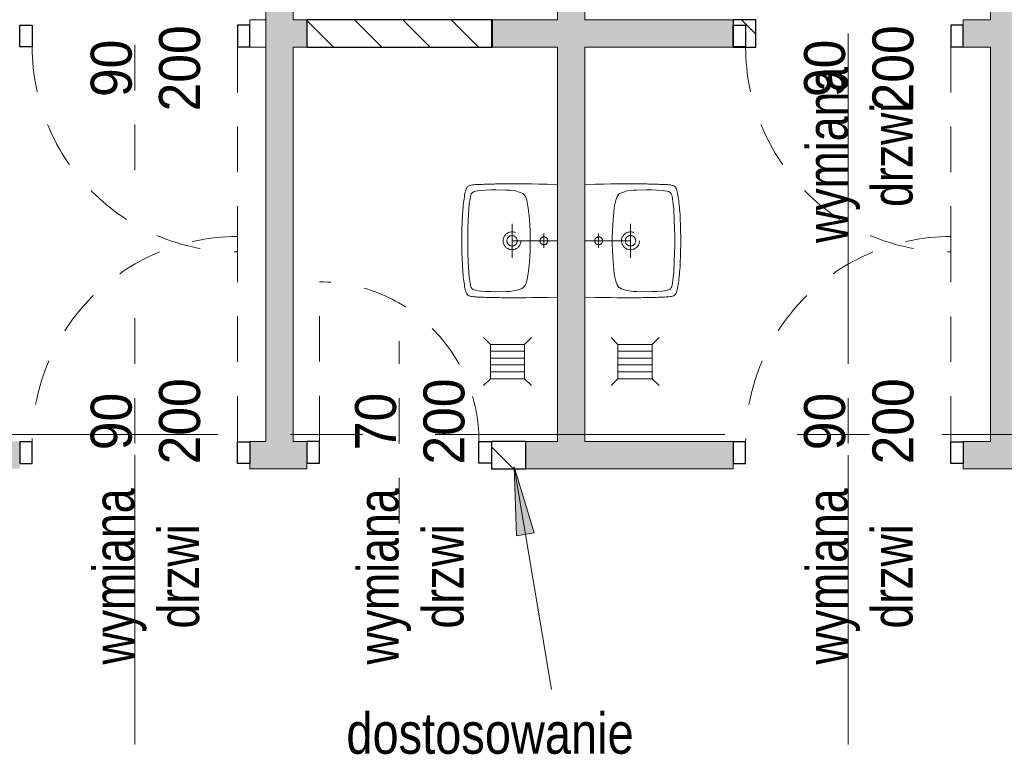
# Model space of a CAD drawing. Header units: centimetres. Extents: x -8590 to 14779, y -8842 to 3760.
# Tile 12 of 28: x 11812 to 12244, y 1704 to 2030. Entities that reach past the tile are written whole.
import ezdxf

# ---------------------------------------------------------------- set-up
doc = ezdxf.new("R2010")
doc.units = ezdxf.units.CM
for name, pattern in [('Dash', [1200, 600, -600]), ('Oś', [222.25, 127, -31.75, 31.75, -31.75]), ('Wyburzenia', [35, 20, -15])]:
    doc.linetypes.add(name, pattern=pattern)
for name, color, linetype, lineweight in [('A-ANNO-NOTE', 131, 'Wyburzenia', 9), ('A-DETL', 90, 'Dash', 50), ('A-DETL-GENF', 92, 'Continuous', 9), ('A-DETL-MEDM', 33, 'Continuous', 9), ('A-DOOR', 31, 'Wyburzenia', 9), ('A-DOOR-IDEN', 31, 'Continuous', 13), ('A-WALL', 113, 'Continuous', 13), ('A-WALL-PATT', 111, 'Continuous', 13), ('G-ANNO-TEXT', 231, 'Continuous', 13), ('P-SANR-FIXT', 6, 'Wyburzenia', 9), ('S-GRID', 1, 'Continuous', 13)]:
    doc.layers.add(name, color=color, linetype=linetype, lineweight=lineweight)
doc.styles.add('Arial', font='arial.ttf', dxfattribs={"width": 0.9, "height": 18})
doc.styles.add('Arial Narrow_3', font='ARIALN.TTF', dxfattribs={"height": 18})
doc.styles.add('Arial Narrow_4', font='ARIALN.TTF', dxfattribs={"width": 0.95, "height": 0.18})
pattern_1 = [(315, (12334.558, 0), (10.6066, 10.6066), [])]

# ---------------------------------------------------------------- blocks, each defined once
blk = doc.blocks.new('DRZWI 1S - Drzwi 90-1815599-3_piętro I __3_90 m_ - wyburzenia i zamurowania')
at = {"layer": 'A-DETL-GENF', "color": 20, "linetype": 'Wyburzenia'}
for p, q in [((-50.5, 5.85), (-50.5, -3.7)), ((-45, 5.85), (-50.5, 5.85)), ((-45, -3.7), (-45, 5.85)), ((50.5, 5.85), (45, 5.85)), ((45, 5.85), (45, -3.7)), ((50.5, -3.7), (50.5, 5.85)), ((-50.5, -3.7), (-45, -3.7)), ((45, -3.7), (50.5, -3.7))]:
    blk.add_line(p, q, dxfattribs=at)
at = {"layer": 'A-DETL-MEDM', "color": 1, "linetype": 'Wyburzenia', "lineweight": 25}
for p, q in [((-45, 5.85), (-50.5, 5.85)), ((-50.5, 5.85), (-50.5, -3.7)), ((-45, -3.7), (-45, 5.85)), ((45, -3.7), (45, 5.85)), ((45, 5.85), (50.5, 5.85)), ((50.5, 5.85), (50.5, -3.7)), ((-50.5, -3.7), (-45, -3.7)), ((50.5, -3.7), (45, -3.7))]:
    blk.add_line(p, q, dxfattribs=at)
at = {"layer": 'A-DOOR', "color": 10, "lineweight": 13}
blk.add_line((45, 5.85), (45, 95.85), dxfattribs=at)
blk.add_arc((45, 5.85), 90, 90, 180, dxfattribs=at)
blk = doc.blocks.new('DRZWI 1S - Drzwi 70-1835139-3_piętro I __3_90 m_ - wyburzenia i zamurowania')
at = {"layer": 'A-DETL-GENF', "color": 20, "linetype": 'Wyburzenia'}
for p, q in [((-40.5, 3.55), (-35, 3.55)), ((-40.5, -6), (-40.5, 3.55)), ((-35, 3.55), (-35, -6)), ((35, 3.55), (40.5, 3.55)), ((35, -6), (35, 3.55)), ((40.5, 3.55), (40.5, -6)), ((-35, -6), (-40.5, -6)), ((40.5, -6), (35, -6))]:
    blk.add_line(p, q, dxfattribs=at)
at = {"layer": 'A-DETL-MEDM', "color": 1, "linetype": 'Wyburzenia', "lineweight": 25}
for p, q in [((-40.5, -6), (-40.5, 3.55)), ((-40.5, 3.55), (-35, 3.55)), ((-35, 3.55), (-35, -6)), ((35, 3.55), (35, -6)), ((40.5, 3.55), (35, 3.55)), ((40.5, -6), (40.5, 3.55)), ((-35, -6), (-40.5, -6)), ((35, -6), (40.5, -6))]:
    blk.add_line(p, q, dxfattribs=at)
at = {"layer": 'A-DOOR', "color": 10, "lineweight": 13}
blk.add_line((35, -6), (35, -76), dxfattribs=at)
blk.add_arc((35, -6), 70, 180, 270, dxfattribs=at)
blk = doc.blocks.new('DRZWI 1S - Drzwi 90-1815603-3_piętro I __3_90 m_ - wyburzenia i zamurowania')
at = {"layer": 'A-DETL-GENF', "color": 20, "linetype": 'Wyburzenia'}
for p, q in [((-50.5, 3.7), (-45, 3.7)), ((-50.5, -5.85), (-50.5, 3.7)), ((-45, 3.7), (-45, -5.85)), ((45, 3.7), (50.5, 3.7)), ((45, -5.85), (45, 3.7)), ((50.5, 3.7), (50.5, -5.85)), ((-45, -5.85), (-50.5, -5.85)), ((50.5, -5.85), (45, -5.85))]:
    blk.add_line(p, q, dxfattribs=at)
at = {"layer": 'A-DETL-MEDM', "color": 1, "linetype": 'Wyburzenia', "lineweight": 25}
for p, q in [((-50.5, -5.85), (-50.5, 3.7)), ((-50.5, 3.7), (-45, 3.7)), ((-45, 3.7), (-45, -5.85)), ((45, 3.7), (45, -5.85)), ((50.5, 3.7), (45, 3.7)), ((50.5, -5.85), (50.5, 3.7)), ((-45, -5.85), (-50.5, -5.85)), ((45, -5.85), (50.5, -5.85))]:
    blk.add_line(p, q, dxfattribs=at)
at = {"layer": 'A-DOOR', "color": 10, "lineweight": 13}
blk.add_line((45, -5.85), (45, -95.85), dxfattribs=at)
blk.add_arc((45, -5.85), 90, 180, 270, dxfattribs=at)
blk = doc.blocks.new('Umywalka koło Nova Pro - Pro 50-1205816-3_piętro I __3_90 m_ - wyburzenia i zamurowania')
at = {"layer": 'P-SANR-FIXT', "color": 20}
for p, q in [((-2.28, 47.44), (-1.24, 47.52)), ((-1.24, 47.52), (-2.28, 47.44)), ((-1.24, 47.52), (-0.15, 47.63)), ((-0.15, 47.63), (-1.24, 47.52)), ((-0.15, 47.63), (1.05, 47.71)), ((1.05, 47.71), (-0.15, 47.63)), ((1.05, 47.71), (2.3, 47.76)), ((2.3, 47.76), (1.05, 47.71)), ((2.3, 47.76), (3.66, 47.84)), ((3.66, 47.84), (2.3, 47.76)), ((3.66, 47.84), (5.12, 47.89)), ((5.12, 47.89), (3.66, 47.84)), ((5.12, 47.89), (6.72, 47.95)), ((6.72, 47.95), (5.12, 47.89)), ((6.72, 47.95), (8.45, 47.97)), ((8.45, 47.97), (6.72, 47.95)), ((8.45, 47.97), (10.4, 48)), ((10.4, 48), (8.45, 47.97)), ((10.4, 48), (14.63, 48)), ((14.63, 48), (10.4, 48)), ((14.63, 48), (16.55, 47.97)), ((16.55, 47.97), (14.63, 48)), ((16.55, 47.97), (18.31, 47.95)), ((18.31, 47.95), (16.55, 47.97)), ((18.31, 47.95), (19.88, 47.89)), ((19.88, 47.89), (18.31, 47.95)), ((19.88, 47.89), (21.34, 47.84)), ((21.34, 47.84), (19.88, 47.89)), ((21.34, 47.84), (22.7, 47.76)), ((22.7, 47.76), (21.34, 47.84)), ((22.7, 47.76), (23.98, 47.71)), ((23.98, 47.71), (22.7, 47.76)), ((23.98, 47.71), (25.15, 47.63)), ((25.15, 47.63), (23.98, 47.71)), ((25.15, 47.63), (26.24, 47.52)), ((26.24, 47.52), (25.15, 47.63)), ((26.24, 47.52), (27.31, 47.44)), ((27.31, 47.44), (26.24, 47.52)), ((-12.08, 42.81), (-12, 43.37)), ((-12, 43.37), (-11.92, 43.87)), ((-11.92, 43.87), (-11.82, 44.38)), ((-11.82, 44.38), (-11.71, 44.67)), ((-11.6, 44.96), (-11.79, 44.38)), ((-11.71, 44.67), (-11.6, 44.96)), ((-11.6, 44.96), (-11.26, 45.47)), ((-11.26, 45.47), (-11.6, 44.96)), ((-11.26, 45.47), (-10.8, 45.84)), ((-10.8, 45.84), (-11.26, 45.47)), ((-10.8, 45.84), (-10.24, 46.11)), ((-10.24, 46.11), (-10.8, 45.84)), ((-10.24, 46.11), (-9.61, 46.32)), ((-9.61, 46.32), (-10.24, 46.11)), ((-9.61, 46.32), (-8.94, 46.51)), ((-8.94, 46.51), (-9.61, 46.32)), ((-8.94, 46.51), (-8.25, 46.64)), ((-8.25, 46.64), (-8.94, 46.51)), ((-8.86, 43.1), (-8.7, 43.34)), ((-8.7, 43.34), (-8.51, 43.55)), ((-8.51, 43.55), (-8.03, 43.85)), ((-8.25, 46.64), (-7.5, 46.8)), ((-7.5, 46.8), (-8.25, 46.64)), ((-8.03, 43.85), (-7.53, 44.06)), ((-7.53, 44.06), (-6.97, 44.22)), ((-7.5, 46.8), (-6.73, 46.91)), ((-6.73, 46.91), (-7.5, 46.8)), ((-6.97, 44.22), (-5.88, 44.43)), ((-6.73, 46.91), (-5.93, 47.04)), ((-5.93, 47.04), (-6.73, 46.91)), ((-5.93, 47.04), (-5.1, 47.15)), ((-5.1, 47.15), (-5.93, 47.04)), ((-5.88, 44.43), (-3.64, 44.75)), ((-5.1, 47.15), (-4.2, 47.25)), ((-4.2, 47.25), (-5.1, 47.15)), ((-4.2, 47.25), (-3.27, 47.36)), ((-3.27, 47.36), (-4.2, 47.25)), ((-3.64, 44.75), (-1.4, 44.94)), ((-3.27, 47.36), (-2.28, 47.44)), ((-2.28, 47.44), (-3.27, 47.36)), ((-1.4, 44.94), (3.1, 45.18)), ((3.1, 45.18), (7.6, 45.31)), ((7.6, 45.31), (9.86, 45.39)), ((9.86, 45.39), (11.04, 45.42)), ((11.04, 45.42), (11.7, 45.42)), ((11.7, 45.42), (12.5, 45.44)), ((12.5, 45.44), (13.3, 45.42)), ((13.3, 45.42), (13.99, 45.42)), ((13.99, 45.42), (15.14, 45.39)), ((15.14, 45.39), (17.4, 45.31)), ((17.4, 45.31), (21.9, 45.18)), ((21.9, 45.18), (26.4, 44.94)), ((26.4, 44.94), (28.64, 44.75)), ((27.31, 47.44), (28.29, 47.36)), ((28.29, 47.36), (27.31, 47.44)), ((28.29, 47.36), (29.23, 47.25)), ((29.23, 47.25), (28.29, 47.36)), ((28.64, 44.75), (30.88, 44.43)), ((29.23, 47.25), (30.1, 47.15)), ((30.1, 47.15), (29.23, 47.25)), ((30.1, 47.15), (30.93, 47.04)), ((30.93, 47.04), (30.1, 47.15)), ((30.88, 44.43), (31.97, 44.22)), ((30.93, 47.04), (31.76, 46.91)), ((31.76, 46.91), (30.93, 47.04)), ((31.76, 46.91), (32.5, 46.8)), ((32.5, 46.8), (31.76, 46.91)), ((31.97, 44.22), (32.53, 44.06)), ((32.5, 46.8), (33.25, 46.64)), ((33.25, 46.64), (32.5, 46.8)), ((32.53, 44.06), (33.06, 43.85)), ((33.06, 43.85), (33.54, 43.55)), ((33.25, 46.64), (33.97, 46.51)), ((33.97, 46.51), (33.25, 46.64)), ((33.54, 43.55), (33.73, 43.34)), ((33.73, 43.34), (33.86, 43.1)), ((33.97, 46.51), (34.63, 46.32)), ((34.63, 46.32), (33.97, 46.51)), ((34.63, 46.32), (35.24, 46.11)), ((35.24, 46.11), (34.63, 46.32)), ((35.24, 46.11), (35.8, 45.84)), ((35.8, 45.84), (35.24, 46.11)), ((35.8, 45.84), (36.28, 45.47)), ((36.28, 45.47), (35.8, 45.84)), ((36.28, 45.47), (36.6, 44.96)), ((36.6, 44.96), (36.28, 45.47)), ((36.6, 44.96), (36.82, 44.38)), ((36.82, 44.38), (36.92, 43.87)), ((36.92, 43.87), (37.03, 43.37)), ((37.03, 43.37), (37.08, 42.81)), ((-12.3, 38.17), (-12.27, 38.89)), ((-12.27, 38.89), (-12.24, 39.61)), ((-12.24, 39.61), (-12.22, 40.28)), ((-12.22, 40.28), (-12.19, 40.94)), ((-12.19, 40.94), (-12.16, 41.58)), ((-12.16, 41.58), (-12.14, 42.22)), ((-12.14, 42.22), (-12.08, 42.81)), ((-9.71, 37.56), (-9.53, 39.82)), ((-9.53, 39.82), (-9.39, 40.94)), ((-9.39, 40.94), (-9.21, 42.03)), ((-9.21, 42.03), (-9.05, 42.59)), ((-9.05, 42.59), (-8.86, 43.1)), ((33.86, 43.1), (34.07, 42.59)), ((34.07, 42.59), (34.21, 42.03)), ((34.21, 42.03), (34.39, 40.94)), ((34.39, 40.94), (34.53, 39.82)), ((34.53, 39.82), (34.71, 37.56)), ((37.08, 42.81), (37.14, 42.22)), ((37.14, 42.22), (37.16, 41.58)), ((37.16, 41.58), (37.19, 40.94)), ((37.19, 40.94), (37.22, 40.28)), ((37.22, 40.28), (37.24, 39.61)), ((37.24, 39.61), (37.27, 38.89)), ((37.27, 38.89), (37.3, 38.17)), ((-12.4, 33.88), (-12.38, 35.06)), ((-12.38, 35.06), (-12.35, 35.88)), ((-12.35, 36.65), (-12.32, 37.43)), ((-12.35, 35.88), (-12.35, 36.65)), ((-12.32, 37.43), (-12.3, 38.17)), ((-9.84, 33.06), (-9.79, 35.32)), ((-9.79, 35.32), (-9.71, 37.56)), ((12.5, 6), (12.5, 38)), ((34.71, 37.56), (34.82, 35.32)), ((34.82, 35.32), (34.84, 33.06)), ((37.3, 38.17), (37.32, 37.43)), ((37.32, 37.43), (37.35, 36.65)), ((37.35, 36.65), (37.35, 35.88)), ((37.35, 35.88), (37.38, 35.06)), ((37.38, 35.06), (37.4, 33.88)), ((-12.46, 30.5), (-12.43, 31.46)), ((-12.46, 29.49), (-12.46, 30.5)), ((-12.43, 32.39), (-12.4, 33.3)), ((-12.43, 31.46), (-12.43, 32.39)), ((-12.4, 33.3), (-12.4, 33.88)), ((-9.76, 28.56), (-9.84, 33.06)), ((34.84, 33.06), (34.76, 28.56)), ((37.4, 33.88), (37.43, 33.3)), ((37.43, 33.3), (37.43, 32.39)), ((37.43, 32.39), (37.46, 31.46)), ((37.46, 31.46), (37.46, 30.5)), ((37.46, 30.5), (37.48, 29.49)), ((-12.51, 24.3), (-12.48, 26.13)), ((-12.48, 27.81), (-12.46, 29.49)), ((-12.48, 26.13), (-12.48, 27.81)), ((-9.74, 27.87), (-9.76, 28.56)), ((-9.71, 27.55), (-9.74, 27.87)), ((-9.69, 27.15), (-9.71, 27.55)), ((-9.61, 26.27), (-9.69, 27.15)), ((-9.37, 24.54), (-9.61, 26.27)), ((20.01, 26), (5.01, 26)), ((34.63, 26.27), (34.37, 24.54)), ((34.69, 27.15), (34.63, 26.27)), ((34.71, 27.55), (34.69, 27.15)), ((34.74, 27.87), (34.71, 27.55)), ((34.76, 28.56), (34.74, 27.87)), ((37.48, 29.49), (37.48, 27.81)), ((37.48, 27.81), (37.51, 26.13)), ((37.51, 26.13), (37.51, 22.27)), ((-12.48, 22.27), (-12.51, 24.3)), ((-12.48, 19.98), (-12.48, 22.27)), ((-8.91, 22.86), (-9.37, 24.54)), ((-8.62, 22.03), (-8.91, 22.86)), ((-8.19, 21.26), (-8.62, 22.03)), ((33.62, 22.03), (33.19, 21.26)), ((33.91, 22.86), (33.62, 22.03)), ((34.37, 24.54), (33.91, 22.86)), ((37.51, 22.27), (37.48, 19.98)), ((-12.45, 17.35), (-12.48, 19.98)), ((-12.4, 14.28), (-12.45, 17.35)), ((-7.93, 20.91), (-8.19, 21.26)), ((-7.61, 20.62), (-7.93, 20.91)), ((-6.89, 20.14), (-7.61, 20.62)), ((-6.09, 19.8), (-6.89, 20.14)), ((-5.24, 19.53), (-6.09, 19.8)), ((-3.53, 19.16), (-5.24, 19.53)), ((-1.83, 18.89), (-3.53, 19.16)), ((1.66, 18.49), (-1.83, 18.89)), ((5.15, 18.2), (1.66, 18.49)), ((8.64, 18.06), (5.15, 18.2)), ((10.37, 18.01), (8.64, 18.06)), ((14.63, 18.01), (10.37, 18.01)), ((16.36, 18.06), (14.63, 18.01)), ((19.88, 18.2), (16.36, 18.06)), ((23.34, 18.49), (19.88, 18.2)), ((26.83, 18.89), (23.34, 18.49)), ((28.56, 19.16), (26.83, 18.89)), ((30.26, 19.53), (28.56, 19.16)), ((31.09, 19.8), (30.26, 19.53)), ((31.89, 20.14), (31.09, 19.8)), ((32.61, 20.62), (31.89, 20.14)), ((32.93, 20.91), (32.61, 20.62)), ((33.19, 21.26), (32.93, 20.91)), ((37.45, 17.35), (37.4, 14.28)), ((37.48, 19.98), (37.45, 17.35)), ((-12.32, 10.58), (-12.4, 14.28)), ((37.4, 14.28), (37.32, 10.58)), ((-12.19, 6), (-12.32, 10.58)), ((15.72, 12.02), (9.46, 12.02)), ((37.32, 10.58), (37.19, 6))]:
    blk.add_line(p, q, dxfattribs=at)
for centre, radius in [((12.51, 26), 3.92), ((12.51, 26), 2.28), ((12.5, 12.02), 1.72)]:
    blk.add_circle(centre, radius, dxfattribs=at)
blk = doc.blocks.new('kratka ściekowa - kratka ściekowa-822328-3_piętro I __3_90 m_ - wyburzenia i zamurowania')
at = {"layer": 'P-SANR-FIXT', "color": 20}
for p, q in [((-10.5, 10.5), (-7.5, 7.5)), ((10.5, 10.5), (7.5, 7.5)), ((-7.5, 7.5), (-7.5, -7.5)), ((7.5, 7.5), (-7.5, 7.5)), ((-4.5, 7.5), (-4.5, -7.5)), ((-1.5, 7.5), (-1.5, -7.5)), ((1.5, 7.5), (1.5, -7.5)), ((4.5, 7.5), (4.5, -7.5)), ((7.5, -7.5), (7.5, 7.5)), ((-10.5, -10.5), (-7.5, -7.5)), ((-7.5, -7.5), (7.5, -7.5)), ((7.5, -7.5), (10.5, -10.5))]:
    blk.add_line(p, q, dxfattribs=at)
blk = doc.blocks.new('Umywalka koło Nova Pro - Pro 50-1211177-3_piętro I __3_90 m_ - wyburzenia i zamurowania')
at = {"layer": 'P-SANR-FIXT', "color": 20}
for p, q in [((-12.19, -6), (-12.32, -10.58)), ((12.5, -6), (12.5, -38)), ((37.32, -10.58), (37.19, -6)), ((-12.32, -10.58), (-12.4, -14.28)), ((15.72, -12.02), (9.46, -12.02)), ((37.4, -14.28), (37.32, -10.58)), ((-12.4, -14.28), (-12.45, -17.35)), ((37.45, -17.35), (37.4, -14.28)), ((-12.45, -17.35), (-12.48, -19.98)), ((-12.48, -19.98), (-12.48, -22.27)), ((-8.19, -21.26), (-8.62, -22.03)), ((-7.93, -20.91), (-8.19, -21.26)), ((-7.61, -20.62), (-7.93, -20.91)), ((-6.89, -20.14), (-7.61, -20.62)), ((-6.09, -19.8), (-6.89, -20.14)), ((-5.24, -19.53), (-6.09, -19.8)), ((-3.53, -19.16), (-5.24, -19.53)), ((-1.83, -18.89), (-3.53, -19.16)), ((1.66, -18.49), (-1.83, -18.89)), ((5.15, -18.2), (1.66, -18.49)), ((8.64, -18.06), (5.15, -18.2)), ((10.37, -18.01), (8.64, -18.06)), ((14.63, -18.01), (10.37, -18.01)), ((16.36, -18.06), (14.63, -18.01)), ((19.88, -18.2), (16.36, -18.06)), ((23.34, -18.49), (19.88, -18.2)), ((26.83, -18.89), (23.34, -18.49)), ((28.56, -19.16), (26.83, -18.89)), ((30.26, -19.53), (28.56, -19.16)), ((31.09, -19.8), (30.26, -19.53)), ((31.89, -20.14), (31.09, -19.8)), ((32.61, -20.62), (31.89, -20.14)), ((32.93, -20.91), (32.61, -20.62)), ((33.19, -21.26), (32.93, -20.91)), ((33.62, -22.03), (33.19, -21.26)), ((37.48, -19.98), (37.45, -17.35)), ((37.51, -22.27), (37.48, -19.98)), ((-12.48, -22.27), (-12.51, -24.3)), ((-12.51, -24.3), (-12.48, -26.13)), ((-9.37, -24.54), (-9.61, -26.27)), ((-8.91, -22.86), (-9.37, -24.54)), ((-8.62, -22.03), (-8.91, -22.86)), ((33.91, -22.86), (33.62, -22.03)), ((34.37, -24.54), (33.91, -22.86)), ((34.63, -26.27), (34.37, -24.54)), ((37.51, -26.13), (37.51, -22.27)), ((-12.48, -26.13), (-12.48, -27.81)), ((-12.48, -27.81), (-12.46, -29.49)), ((-12.46, -29.49), (-12.46, -30.5)), ((-9.76, -28.56), (-9.84, -33.06)), ((-9.74, -27.87), (-9.76, -28.56)), ((-9.71, -27.55), (-9.74, -27.87)), ((-9.69, -27.15), (-9.71, -27.55)), ((-9.61, -26.27), (-9.69, -27.15)), ((20.01, -26), (5.01, -26)), ((34.69, -27.15), (34.63, -26.27)), ((34.71, -27.55), (34.69, -27.15)), ((34.74, -27.87), (34.71, -27.55)), ((34.76, -28.56), (34.74, -27.87)), ((34.84, -33.06), (34.76, -28.56)), ((37.46, -30.5), (37.48, -29.49)), ((37.48, -27.81), (37.51, -26.13)), ((37.48, -29.49), (37.48, -27.81)), ((-12.46, -30.5), (-12.43, -31.46)), ((-12.43, -31.46), (-12.43, -32.39)), ((-12.43, -32.39), (-12.4, -33.3)), ((-12.4, -33.3), (-12.4, -33.88)), ((-12.4, -33.88), (-12.38, -35.06)), ((-9.84, -33.06), (-9.79, -35.32)), ((34.82, -35.32), (34.84, -33.06)), ((37.38, -35.06), (37.4, -33.88)), ((37.4, -33.88), (37.43, -33.3)), ((37.43, -32.39), (37.46, -31.46)), ((37.43, -33.3), (37.43, -32.39)), ((37.46, -31.46), (37.46, -30.5)), ((-12.38, -35.06), (-12.35, -35.88)), ((-12.35, -35.88), (-12.35, -36.65)), ((-12.35, -36.65), (-12.32, -37.43)), ((-12.32, -37.43), (-12.3, -38.17)), ((-12.3, -38.17), (-12.27, -38.89)), ((-9.79, -35.32), (-9.71, -37.56)), ((-9.71, -37.56), (-9.53, -39.82)), ((34.53, -39.82), (34.71, -37.56)), ((34.71, -37.56), (34.82, -35.32)), ((37.27, -38.89), (37.3, -38.17)), ((37.3, -38.17), (37.32, -37.43)), ((37.32, -37.43), (37.35, -36.65)), ((37.35, -35.88), (37.38, -35.06)), ((37.35, -36.65), (37.35, -35.88)), ((-12.27, -38.89), (-12.24, -39.61)), ((-12.24, -39.61), (-12.22, -40.28)), ((-12.22, -40.28), (-12.19, -40.94)), ((-12.19, -40.94), (-12.16, -41.58)), ((-12.16, -41.58), (-12.14, -42.22)), ((-12.14, -42.22), (-12.08, -42.81)), ((-12.08, -42.81), (-12, -43.37)), ((-9.53, -39.82), (-9.39, -40.94)), ((-9.39, -40.94), (-9.21, -42.03)), ((-9.21, -42.03), (-9.05, -42.59)), ((-9.05, -42.59), (-8.86, -43.1)), ((-8.86, -43.1), (-8.7, -43.34)), ((33.73, -43.34), (33.86, -43.1)), ((33.86, -43.1), (34.07, -42.59)), ((34.07, -42.59), (34.21, -42.03)), ((34.21, -42.03), (34.39, -40.94)), ((34.39, -40.94), (34.53, -39.82)), ((37.03, -43.37), (37.08, -42.81)), ((37.08, -42.81), (37.14, -42.22)), ((37.14, -42.22), (37.16, -41.58)), ((37.16, -41.58), (37.19, -40.94)), ((37.19, -40.94), (37.22, -40.28)), ((37.22, -40.28), (37.24, -39.61)), ((37.24, -39.61), (37.27, -38.89)), ((-12, -43.37), (-11.92, -43.87)), ((-11.92, -43.87), (-11.82, -44.38)), ((-11.82, -44.38), (-11.71, -44.67)), ((-11.6, -44.96), (-11.79, -44.38)), ((-11.71, -44.67), (-11.6, -44.96)), ((-11.6, -44.96), (-11.26, -45.47)), ((-11.26, -45.47), (-11.6, -44.96)), ((-11.26, -45.47), (-10.8, -45.84)), ((-10.8, -45.84), (-11.26, -45.47)), ((-10.8, -45.84), (-10.24, -46.11)), ((-10.24, -46.11), (-10.8, -45.84)), ((-10.24, -46.11), (-9.61, -46.32)), ((-9.61, -46.32), (-10.24, -46.11)), ((-9.61, -46.32), (-8.94, -46.51)), ((-8.94, -46.51), (-9.61, -46.32)), ((-8.94, -46.51), (-8.25, -46.64)), ((-8.25, -46.64), (-8.94, -46.51)), ((-8.7, -43.34), (-8.51, -43.55)), ((-8.51, -43.55), (-8.03, -43.85)), ((-8.25, -46.64), (-7.5, -46.8)), ((-7.5, -46.8), (-8.25, -46.64)), ((-8.03, -43.85), (-7.53, -44.06)), ((-7.53, -44.06), (-6.97, -44.22)), ((-7.5, -46.8), (-6.73, -46.91)), ((-6.73, -46.91), (-7.5, -46.8)), ((-6.97, -44.22), (-5.88, -44.43)), ((-6.73, -46.91), (-5.93, -47.04)), ((-5.93, -47.04), (-6.73, -46.91)), ((-5.93, -47.04), (-5.1, -47.15)), ((-5.1, -47.15), (-5.93, -47.04)), ((-5.88, -44.43), (-3.64, -44.75)), ((-5.1, -47.15), (-4.2, -47.25)), ((-4.2, -47.25), (-5.1, -47.15)), ((-4.2, -47.25), (-3.27, -47.36)), ((-3.27, -47.36), (-4.2, -47.25)), ((-3.64, -44.75), (-1.4, -44.94)), ((-3.27, -47.36), (-2.28, -47.44)), ((-2.28, -47.44), (-3.27, -47.36)), ((-2.28, -47.44), (-1.24, -47.52)), ((-1.24, -47.52), (-2.28, -47.44)), ((-1.4, -44.94), (3.1, -45.18)), ((3.1, -45.18), (7.6, -45.31)), ((7.6, -45.31), (9.86, -45.39)), ((9.86, -45.39), (11.04, -45.42)), ((11.04, -45.42), (11.7, -45.42)), ((11.7, -45.42), (12.5, -45.44)), ((12.5, -45.44), (13.3, -45.42)), ((13.3, -45.42), (13.99, -45.42)), ((13.99, -45.42), (15.14, -45.39)), ((15.14, -45.39), (17.4, -45.31)), ((17.4, -45.31), (21.9, -45.18)), ((21.9, -45.18), (26.4, -44.94)), ((26.24, -47.52), (27.31, -47.44)), ((27.31, -47.44), (26.24, -47.52)), ((26.4, -44.94), (28.64, -44.75)), ((27.31, -47.44), (28.29, -47.36)), ((28.29, -47.36), (27.31, -47.44)), ((28.29, -47.36), (29.23, -47.25)), ((29.23, -47.25), (28.29, -47.36)), ((28.64, -44.75), (30.88, -44.43)), ((29.23, -47.25), (30.1, -47.15)), ((30.1, -47.15), (29.23, -47.25)), ((30.1, -47.15), (30.93, -47.04)), ((30.93, -47.04), (30.1, -47.15)), ((30.88, -44.43), (31.97, -44.22)), ((30.93, -47.04), (31.76, -46.91)), ((31.76, -46.91), (30.93, -47.04)), ((31.76, -46.91), (32.5, -46.8)), ((32.5, -46.8), (31.76, -46.91)), ((31.97, -44.22), (32.53, -44.06)), ((32.5, -46.8), (33.25, -46.64)), ((33.25, -46.64), (32.5, -46.8)), ((32.53, -44.06), (33.06, -43.85)), ((33.06, -43.85), (33.54, -43.55)), ((33.25, -46.64), (33.97, -46.51)), ((33.97, -46.51), (33.25, -46.64)), ((33.54, -43.55), (33.73, -43.34)), ((33.97, -46.51), (34.63, -46.32)), ((34.63, -46.32), (33.97, -46.51)), ((34.63, -46.32), (35.24, -46.11)), ((35.24, -46.11), (34.63, -46.32)), ((35.24, -46.11), (35.8, -45.84)), ((35.8, -45.84), (35.24, -46.11)), ((35.8, -45.84), (36.28, -45.47)), ((36.28, -45.47), (35.8, -45.84)), ((36.28, -45.47), (36.6, -44.96)), ((36.6, -44.96), (36.28, -45.47)), ((36.6, -44.96), (36.82, -44.38)), ((36.82, -44.38), (36.92, -43.87)), ((36.92, -43.87), (37.03, -43.37)), ((-1.24, -47.52), (-0.15, -47.63)), ((-0.15, -47.63), (-1.24, -47.52)), ((-0.15, -47.63), (1.05, -47.71)), ((1.05, -47.71), (-0.15, -47.63)), ((1.05, -47.71), (2.3, -47.76)), ((2.3, -47.76), (1.05, -47.71)), ((2.3, -47.76), (3.66, -47.84)), ((3.66, -47.84), (2.3, -47.76)), ((3.66, -47.84), (5.12, -47.89)), ((5.12, -47.89), (3.66, -47.84)), ((5.12, -47.89), (6.72, -47.95)), ((6.72, -47.95), (5.12, -47.89)), ((6.72, -47.95), (8.45, -47.97)), ((8.45, -47.97), (6.72, -47.95)), ((8.45, -47.97), (10.4, -48)), ((10.4, -48), (8.45, -47.97)), ((10.4, -48), (14.63, -48)), ((14.63, -48), (10.4, -48)), ((14.63, -48), (16.55, -47.97)), ((16.55, -47.97), (14.63, -48)), ((16.55, -47.97), (18.31, -47.95)), ((18.31, -47.95), (16.55, -47.97)), ((18.31, -47.95), (19.88, -47.89)), ((19.88, -47.89), (18.31, -47.95)), ((19.88, -47.89), (21.34, -47.84)), ((21.34, -47.84), (19.88, -47.89)), ((21.34, -47.84), (22.7, -47.76)), ((22.7, -47.76), (21.34, -47.84)), ((22.7, -47.76), (23.98, -47.71)), ((23.98, -47.71), (22.7, -47.76)), ((23.98, -47.71), (25.15, -47.63)), ((25.15, -47.63), (23.98, -47.71)), ((25.15, -47.63), (26.24, -47.52)), ((26.24, -47.52), (25.15, -47.63))]:
    blk.add_line(p, q, dxfattribs=at)
for centre, radius in [((12.5, -12.02), 1.72), ((12.51, -26), 3.92), ((12.51, -26), 2.28)]:
    blk.add_circle(centre, radius, dxfattribs=at)
blk = doc.blocks.new('kratka ściekowa - kratka ściekowa-1693923-3_piętro I __3_90 m_ - wyburzenia i zamurowania')
at = {"layer": 'P-SANR-FIXT', "color": 20}
for p, q in [((-10.5, 10.5), (-7.5, 7.5)), ((7.5, 7.5), (10.5, 10.5)), ((-7.5, 7.5), (7.5, 7.5)), ((-7.5, -7.5), (-7.5, 7.5)), ((-4.5, -7.5), (-4.5, 7.5)), ((-1.5, -7.5), (-1.5, 7.5)), ((1.5, -7.5), (1.5, 7.5)), ((4.5, -7.5), (4.5, 7.5)), ((7.5, 7.5), (7.5, -7.5)), ((-10.5, -10.5), (-7.5, -7.5)), ((7.5, -7.5), (-7.5, -7.5)), ((10.5, -10.5), (7.5, -7.5))]:
    blk.add_line(p, q, dxfattribs=at)
blk = doc.blocks.new('DRZWI 1S - Drzwi 90-V1-3_piętro I __3_90 m_ - wyburzenia i zamurowania')
at = {"layer": 'A-DETL-GENF', "color": 20, "linetype": 'Wyburzenia'}
for p, q in [((-50.5, 3.7), (-45, 3.7)), ((-50.5, -5.85), (-50.5, 3.7)), ((-45, 3.7), (-45, -5.85)), ((45, 3.7), (50.5, 3.7)), ((45, -5.85), (45, 3.7)), ((50.5, 3.7), (50.5, -5.85)), ((-45, -5.85), (-50.5, -5.85)), ((50.5, -5.85), (45, -5.85))]:
    blk.add_line(p, q, dxfattribs=at)
at = {"layer": 'A-DETL-MEDM', "color": 1, "linetype": 'Wyburzenia', "lineweight": 25}
for p, q in [((-50.5, -5.85), (-50.5, 3.7)), ((-50.5, 3.7), (-45, 3.7)), ((-45, 3.7), (-45, -5.85)), ((45, 3.7), (45, -5.85)), ((50.5, 3.7), (45, 3.7)), ((50.5, -5.85), (50.5, 3.7)), ((-45, -5.85), (-50.5, -5.85)), ((45, -5.85), (50.5, -5.85))]:
    blk.add_line(p, q, dxfattribs=at)
at = {"layer": 'A-DOOR', "color": 10, "lineweight": 13}
blk.add_line((45, -5.85), (45, -95.85), dxfattribs=at)
blk.add_arc((45, -5.85), 90, 180, 270, dxfattribs=at)
blk = doc.blocks.new('Wymiana Drzwi_PG_typ 100 - --2314812-3_piętro I __3_90 m_ - wyburzenia i zamurowania')
at = {"layer": 'A-DOOR-IDEN', "insert": (0.0511, 0.737), "char_height": 0.18, "width": 1.2882, "attachment_point": 5, "rotation": 90, "line_spacing_factor": 0.949189, "style": 'Arial Narrow_4'}
blk.add_mtext('\\pxqc,t6.70278,13.40556,20.10833,26.81111,33.51389,40.21667,46.91944,53.62222,60.325,67.02778,73.73056,80.43333,87.13611,93.83889,100.54167,107.24444,113.94722,120.65,127.35278,134.05556,140.75833,147.46111,154.16389,160.86667,167.56944,174.27222,180.975,187.67778,194.38056,201.08333,207.78611,214.48889;{wymiana\\Pdrzwi}', dxfattribs=at)

msp = doc.modelspace()

# ---------------------------------------------------------------- hatches: boundary and pattern name
at = {"layer": 'A-DETL-GENF', "lineweight": 25}
h = msp.add_hatch(dxfattribs=at)
h.set_pattern_fill('FP_2', color=3, style=0, pattern_type=2)
h.set_pattern_definition(pattern_1)
h.paths.add_polyline_path([(12543.94, 1833.33), (12644.94, 1833.33), (12644.94, 1845.33), (12543.94, 1845.33)], flags=0)
h.paths.add_polyline_path([(12434.94, 1833.33), (12434.94, 1845.33), (12353.94, 1845.33), (12353.94, 1833.33)], flags=0)
h.paths.add_polyline_path([(12864.94, 1934.83), (12876.94, 1934.83), (12876.94, 2035.83), (12864.94, 2035.83)], flags=0)
h.paths.add_polyline_path([(12130.44, 2018.33), (12134.94, 2018.33), (12134.94, 2030.33), (12124.94, 2030.33), (12124.94, 2018.33)], flags=0)
h.paths.add_polyline_path([(12018.94, 2018.33), (12018.94, 2030.33), (11937.94, 2030.33), (11937.94, 2018.33)], flags=0)
h.paths.add_polyline_path([(12864.94, 2355.33), (12876.94, 2355.33), (12876.94, 2625.33), (12864.94, 2625.33), (12864.94, 2445.33)], flags=0)
h.paths.add_polyline_path([(11578.94, 3091.33), (11578.94, 3116.33), (11457.94, 3116.33), (11457.94, 3091.33)], flags=0)
h.paths.add_polyline_path([(11338.88, 3511.33), (11343.94, 3511.33), (11343.94, 3523.33), (11338.94, 3523.33), (11339.86, 3549.33), (11238.01, 3549.33), (11238.94, 3523.33), (11233.94, 3523.33), (11233.94, 3511.33), (11266.94, 3511.33)], flags=0)
h.paths.add_polyline_path([(11113.94, 3511.33), (11223.94, 3511.33), (11223.94, 3523.33), (11218.94, 3523.33), (11219.86, 3549.33), (11120.08, 3549.33), (11121.94, 3523.33), (11113.94, 3523.33), (11113.94, 3522.93)], flags=0)
h = msp.add_hatch(dxfattribs=at)
h.set_pattern_fill('FP_2', color=6, style=0, pattern_type=2)
h.set_pattern_definition(pattern_1)
h.paths.add_polyline_path([(12305.44, 1111.33), (12305.44, 1123.33), (12295.44, 1123.33), (12295.44, 1111.33)], flags=0)
h.paths.add_polyline_path([(12033.94, 1833.33), (12033.94, 1845.33), (12018.94, 1845.33), (12018.94, 1833.33)], flags=0)
h.paths.add_polyline_path([(12669.94, 1929.33), (12681.94, 1929.33), (12681.94, 2030.33), (12669.94, 2030.33)], flags=0)
h.paths.add_polyline_path([(12402.44, 2018.33), (12492.94, 2018.33), (12492.94, 2030.33), (12402.44, 2030.26)], flags=0)
h.paths.add_polyline_path([(12649.94, 2431.33), (12649.94, 2443.33), (12559.44, 2443.33), (12559.44, 2431.33)], flags=0)
h.paths.add_polyline_path([(12383.44, 3040.83), (12450.94, 3040.83), (12450.94, 3065.68), (12329.94, 3065.68), (12329.94, 3040.83)], flags=0)
h.paths.add_polyline_path([(12714.44, 3040.83), (12724.44, 3040.83), (12724.44, 3065.83), (12714.44, 3065.83), (12714.44, 3056.13)], flags=0)
h.paths.add_polyline_path([(11970.94, 3091.33), (11970.94, 3116.33), (11849.94, 3116.33), (11849.94, 3091.33)], flags=0)
at = {"layer": 'A-WALL-PATT', "lineweight": 5}
msp.add_hatch(color=254, dxfattribs=at).paths.add_polyline_path([(12237.94, 1845.33), (12249.94, 1845.33), (12249.94, 2793.33), (12237.94, 2793.33), (12237.94, 1922.94)], flags=0)
at = {"layer": 'A-WALL-PATT'}
msp.add_hatch(color=9, dxfattribs=at).paths.add_polyline_path([(11919.94, 1845.33), (11931.94, 1845.33), (11931.94, 2192.33), (11919.94, 2192.33), (11919.94, 1922.94)], flags=0)
h = msp.add_hatch(color=9, dxfattribs=at)
h.paths.add_polyline_path([(12059.94, 1845.33), (12059.94, 2018.33), (12047.94, 2018.33), (12047.94, 1845.33)], flags=0)
h.paths.add_polyline_path([(12047.94, 2030.33), (12059.94, 2030.33), (12059.94, 2036.83), (12047.94, 2036.83), (12047.94, 2032.54)], flags=0)
h.paths.add_polyline_path([(12059.94, 2127.83), (12059.94, 2192.33), (12047.94, 2192.33), (12047.94, 2127.83)], flags=0)
h = msp.add_hatch(color=9, dxfattribs=at)
h.paths.add_polyline_path([(12124.94, 2018.33), (12124.94, 2030.33), (12018.94, 2030.33), (12018.94, 2018.33), (12059.94, 2018.33)], flags=0)
h.paths.add_polyline_path([(11931.94, 2018.33), (11937.94, 2018.33), (11937.94, 2030.33), (11931.94, 2030.33)], flags=0)
h.paths.add_polyline_path([(12237.94, 2018.33), (12237.94, 2030.33), (12225.94, 2030.33), (12225.94, 2018.33)], flags=0)
h.paths.add_polyline_path([(12249.94, 2018.33), (12402.44, 2018.33), (12402.44, 2030.33), (12249.94, 2030.33), (12249.94, 2018.98)], flags=0)
h.paths.add_polyline_path([(12493.44, 2018.33), (12507.94, 2018.33), (12507.94, 2030.33), (12493.44, 2030.33)], flags=0)
h = msp.add_hatch(color=9, dxfattribs=at)
h.paths.add_polyline_path([(11919.94, 1833.33), (11937.94, 1833.33), (11937.94, 1845.33), (11912.94, 1845.33), (11912.94, 1833.33)], flags=0)
h.paths.add_polyline_path([(12864.94, 1833.33), (12864.94, 1845.33), (12832.94, 1845.33), (12832.94, 1833.33)], flags=0)
h.paths.add_polyline_path([(11761.94, 1833.33), (11811.94, 1833.33), (11811.94, 1845.33), (11761.94, 1845.33)], flags=0)
h.paths.add_polyline_path([(12681.94, 1833.33), (12681.94, 1845.33), (12644.94, 1845.33), (12644.94, 1833.33), (12669.94, 1833.33)], flags=0)
h.paths.add_polyline_path([(12249.94, 1833.33), (12301.94, 1833.33), (12301.94, 1845.33), (12225.94, 1845.33), (12225.94, 1833.33), (12241.79, 1833.33)], flags=0)
h.paths.add_polyline_path([(12033.94, 1833.33), (12124.94, 1833.33), (12124.94, 1845.33), (12033.94, 1845.33)], flags=0)
h.paths.add_polyline_path([(12519.94, 1833.33), (12543.94, 1833.33), (12543.94, 1845.33), (12434.94, 1845.33), (12434.94, 1833.33), (12507.94, 1833.33)], flags=0)
h.paths.add_polyline_path([(12353.94, 1833.33), (12353.94, 1845.33), (12341.94, 1845.33), (12341.94, 1833.33)], flags=0)
at = {"layer": 'G-ANNO-TEXT'}
msp.add_hatch(color=130, dxfattribs=at).paths.add_polyline_path([(12028.82, 1834.1), (12029.89, 1803.86), (12037.68, 1805.17)], flags=0)

# ---------------------------------------------------------------- linework, layer by layer
at = {"layer": 'A-ANNO-NOTE', "color": 240, "lineweight": 13}
for p, q in [((11862.44, 2054.33), (11862.44, 1964.33)), ((12175.44, 2054.33), (12175.44, 1964.33)), ((11862.44, 1809.33), (11862.44, 1899.33)), ((12175.44, 1809.33), (12175.44, 1899.33)), ((11978.44, 1809.33), (11978.44, 1889.33))]:
    msp.add_line(p, q, dxfattribs=at)
at = {"layer": 'A-DETL', "linetype": 'Continuous', "lineweight": 25}
for p, q in [((12019.31, 2030.33), (11937.94, 2030.33)), ((11937.94, 2030.33), (11937.94, 2018.33)), ((12019.31, 2018.33), (12019.31, 2030.33)), ((12134.94, 2030.33), (12124.94, 2030.33)), ((12124.94, 2030.33), (12124.94, 2018.33)), ((12134.94, 2018.33), (12134.94, 2030.33)), ((11937.94, 2018.33), (12019.31, 2018.33)), ((12124.94, 2018.33), (12134.94, 2018.33)), ((12033.94, 1845.33), (12018.94, 1845.33)), ((12018.94, 1845.33), (12018.94, 1833.33)), ((12033.94, 1833.33), (12033.94, 1845.33)), ((12018.94, 1833.33), (12033.94, 1833.33))]:
    msp.add_line(p, q, dxfattribs=at)
at = {"layer": 'A-DOOR-IDEN'}
for p, q in [((12175.44, 2024.33), (12175.44, 1897.33)), ((11862.44, 1839.33), (11862.44, 1712.33)), ((12175.44, 1839.33), (12175.44, 1712.33))]:
    msp.add_line(p, q, dxfattribs=at)
at = {"layer": 'A-WALL', "lineweight": 9}
for p, q in [((11919.94, 2192.33), (11919.94, 1845.33)), ((12237.94, 2030.33), (12237.94, 2192.33)), ((11931.94, 2030.33), (11931.94, 2152.33)), ((12047.94, 2036.83), (12047.94, 2030.33)), ((12059.94, 2030.33), (12059.94, 2036.83)), ((11937.94, 2030.33), (11931.94, 2030.33)), ((11937.94, 2018.33), (11937.94, 2030.33)), ((12047.94, 2030.33), (12018.94, 2030.33)), ((12018.94, 2030.33), (12018.94, 2018.33)), ((12124.94, 2030.33), (12059.94, 2030.33)), ((12124.94, 2028.03), (12124.94, 2030.33)), ((12237.94, 2030.33), (12225.94, 2030.33)), ((12225.94, 2030.33), (12225.94, 2028.03)), ((11931.94, 2018.33), (11937.94, 2018.33)), ((11931.94, 1845.33), (11931.94, 2018.33)), ((12018.94, 2018.33), (12047.94, 2018.33)), ((12047.94, 2018.33), (12047.94, 1845.33)), ((12059.94, 2018.33), (12124.94, 2018.33)), ((12059.94, 1845.33), (12059.94, 2018.33)), ((12124.94, 2018.33), (12124.94, 2018.48)), ((12225.94, 2018.48), (12225.94, 2018.33)), ((12225.94, 2018.33), (12237.94, 2018.33)), ((12237.94, 1845.33), (12237.94, 2018.33)), ((11919.94, 1845.33), (11912.94, 1845.33)), ((11912.94, 1845.33), (11912.94, 1845.18)), ((11937.94, 1845.33), (11931.94, 1845.33)), ((12047.94, 1845.33), (12033.94, 1845.33)), ((12124.94, 1845.33), (12059.94, 1845.33)), ((12124.94, 1845.18), (12124.94, 1845.33)), ((12237.94, 1845.33), (12225.94, 1845.33)), ((12225.94, 1845.33), (12225.94, 1845.18)), ((11912.94, 1835.63), (11912.94, 1833.33)), ((11912.94, 1833.33), (11937.94, 1833.33)), ((11937.94, 1833.33), (11937.94, 1835.78)), ((12033.94, 1833.33), (12124.94, 1833.33)), ((12124.94, 1833.33), (12124.94, 1835.63)), ((12225.94, 1835.63), (12225.94, 1833.33)), ((12225.94, 1833.33), (12301.94, 1833.33))]:
    msp.add_line(p, q, dxfattribs=at)
at = {"layer": 'A-WALL', "color": 10, "linetype": 'Wyburzenia'}
for p, q in [((11919.94, 2030.33), (11912.94, 2030.33)), ((11912.94, 2030.33), (11912.94, 2028.03)), ((11919.94, 2018.33), (11919.94, 2030.33)), ((11912.94, 2018.48), (11912.94, 2018.33)), ((11912.94, 2018.33), (11919.94, 2018.33)), ((12033.94, 1845.33), (12018.94, 1845.33)), ((12033.94, 1833.33), (12033.94, 1845.33)), ((12018.94, 1835.78), (12018.94, 1833.33)), ((12018.94, 1833.33), (12033.94, 1833.33))]:
    msp.add_line(p, q, dxfattribs=at)
at = {"layer": 'A-WALL'}
msp.add_line((12033.94, 1845.33), (12033.94, 1833.33), dxfattribs=at)
at = {"layer": 'G-ANNO-TEXT', "color": 130}
for p, q in [((12028.82, 1834.1), (12029.89, 1803.86)), ((12037.68, 1805.17), (12028.82, 1834.1)), ((12028.82, 1834.1), (12045.2, 1736.41)), ((12029.89, 1803.86), (12037.68, 1805.17))]:
    msp.add_line(p, q, dxfattribs=at)
at = {"layer": 'S-GRID', "linetype": 'Oś'}
msp.add_line((13677.02, 1848.33), (10965.8, 1848.33), dxfattribs=at)

# ---------------------------------------------------------------- block references
at = {"layer": 'A-DOOR', "color": 10, "lineweight": 13}
for name, p in [('DRZWI 1S - Drzwi 90-1815603-3_piętro I __3_90 m_ - wyburzenia i zamurowania', (11862.44, 2024.33)), ('DRZWI 1S - Drzwi 90-V1-3_piętro I __3_90 m_ - wyburzenia i zamurowania', (12175.44, 2024.33)), ('DRZWI 1S - Drzwi 90-1815599-3_piętro I __3_90 m_ - wyburzenia i zamurowania', (11862.44, 1839.33)), ('DRZWI 1S - Drzwi 90-1815599-3_piętro I __3_90 m_ - wyburzenia i zamurowania', (12175.44, 1839.33))]:
    msp.add_blockref(name, p, dxfattribs=at)
at = {"layer": 'A-DOOR', "color": 10, "lineweight": 13, "rotation": 180}
msp.add_blockref('DRZWI 1S - Drzwi 70-1835139-3_piętro I __3_90 m_ - wyburzenia i zamurowania', (11978.44, 1839.33), dxfattribs=at)
at = {"layer": 'A-DOOR-IDEN', "xscale": 99.99999999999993, "yscale": 99.99999999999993, "zscale": 99.99999999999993}
for p in [(12175.44, 1897.33), (11862.44, 1712.33), (11978.44, 1712.33), (12175.44, 1712.33)]:
    msp.add_blockref('Wymiana Drzwi_PG_typ 100 - --2314812-3_piętro I __3_90 m_ - wyburzenia i zamurowania', p, dxfattribs=at)
at = {"layer": 'P-SANR-FIXT', "color": 20}
for name, p, rotation in [('Umywalka koło Nova Pro - Pro 50-1205816-3_piętro I __3_90 m_ - wyburzenia i zamurowania', (12053.94, 1920.83), 90.00000000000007), ('Umywalka koło Nova Pro - Pro 50-1211177-3_piętro I __3_90 m_ - wyburzenia i zamurowania', (12053.94, 1920.83), 90.00000000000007), ('kratka ściekowa - kratka ściekowa-822328-3_piętro I __3_90 m_ - wyburzenia i zamurowania', (12025.94, 1880.33), 90.00000000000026), ('kratka ściekowa - kratka ściekowa-1693923-3_piętro I __3_90 m_ - wyburzenia i zamurowania', (12081.94, 1880.33), 89.9999999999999)]:
    msp.add_blockref(name, p, dxfattribs=dict(at, rotation=rotation))

# ---------------------------------------------------------------- texts
at = {"layer": 'A-ANNO-NOTE', "color": 1, "lineweight": 211, "char_height": 18, "attachment_point": 5, "rotation": 90, "line_spacing_factor": 0.936439, "style": 'Arial'}
for s, insert, width in [('\\pxqc,t6.35,12.7,19.05,25.4,31.75,38.1,44.45,50.8,57.15,63.5,69.85,76.2,82.55,88.9,95.25,101.6,107.95,114.3,120.65,127,133.35,139.7,146.05,152.4,158.75,165.1,171.45,177.8,184.15,190.5,196.85,203.2;{200}', (11882.2, 2009), 38.07), ('\\pxqc,t6.35,12.7,19.05,25.4,31.75,38.1,44.45,50.8,57.15,63.5,69.85,76.2,82.55,88.9,95.25,101.6,107.95,114.3,120.65,127,133.35,139.7,146.05,152.4,158.75,165.1,171.45,177.8,184.15,190.5,196.85,203.2;{200}', (12195.2, 2009), 38.07), ('\\pxqc,t6.35,12.7,19.05,25.4,31.75,38.1,44.45,50.8,57.15,63.5,69.85,76.2,82.55,88.9,95.25,101.6,107.95,114.3,120.65,127,133.35,139.7,146.05,152.4,158.75,165.1,171.45,177.8,184.15,190.5,196.85,203.2;{90}', (11852.2, 2009), 25.65), ('\\pxqc,t6.35,12.7,19.05,25.4,31.75,38.1,44.45,50.8,57.15,63.5,69.85,76.2,82.55,88.9,95.25,101.6,107.95,114.3,120.65,127,133.35,139.7,146.05,152.4,158.75,165.1,171.45,177.8,184.15,190.5,196.85,203.2;{90}', (12165.2, 2009), 25.65), ('\\pxqc,t6.35,12.7,19.05,25.4,31.75,38.1,44.45,50.8,57.15,63.5,69.85,76.2,82.55,88.9,95.25,101.6,107.95,114.3,120.65,127,133.35,139.7,146.05,152.4,158.75,165.1,171.45,177.8,184.15,190.5,196.85,203.2;{200}', (11882.2, 1854.11), 38.07), ('\\pxqc,t6.35,12.7,19.05,25.4,31.75,38.1,44.45,50.8,57.15,63.5,69.85,76.2,82.55,88.9,95.25,101.6,107.95,114.3,120.65,127,133.35,139.7,146.05,152.4,158.75,165.1,171.45,177.8,184.15,190.5,196.85,203.2;{200}', (11998.2, 1854.02), 38.07), ('\\pxqc,t6.35,12.7,19.05,25.4,31.75,38.1,44.45,50.8,57.15,63.5,69.85,76.2,82.55,88.9,95.25,101.6,107.95,114.3,120.65,127,133.35,139.7,146.05,152.4,158.75,165.1,171.45,177.8,184.15,190.5,196.85,203.2;{200}', (11998.2, 1854.02), 38.07), ('\\pxqc,t6.35,12.7,19.05,25.4,31.75,38.1,44.45,50.8,57.15,63.5,69.85,76.2,82.55,88.9,95.25,101.6,107.95,114.3,120.65,127,133.35,139.7,146.05,152.4,158.75,165.1,171.45,177.8,184.15,190.5,196.85,203.2;{200}', (12195.2, 1854.11), 38.07), ('\\pxqc,t6.35,12.7,19.05,25.4,31.75,38.1,44.45,50.8,57.15,63.5,69.85,76.2,82.55,88.9,95.25,101.6,107.95,114.3,120.65,127,133.35,139.7,146.05,152.4,158.75,165.1,171.45,177.8,184.15,190.5,196.85,203.2;{90}', (11852.2, 1854.02), 25.65), ('\\pxqc,t6.35,12.7,19.05,25.4,31.75,38.1,44.45,50.8,57.15,63.5,69.85,76.2,82.55,88.9,95.25,101.6,107.95,114.3,120.65,127,133.35,139.7,146.05,152.4,158.75,165.1,171.45,177.8,184.15,190.5,196.85,203.2;{70}', (11968.2, 1854.02), 25.65), ('\\pxqc,t6.35,12.7,19.05,25.4,31.75,38.1,44.45,50.8,57.15,63.5,69.85,76.2,82.55,88.9,95.25,101.6,107.95,114.3,120.65,127,133.35,139.7,146.05,152.4,158.75,165.1,171.45,177.8,184.15,190.5,196.85,203.2;{90}', (12165.2, 1854.02), 25.65)]:
    msp.add_mtext(s, dxfattribs=dict(at, insert=insert, width=width))
at = {"layer": 'G-ANNO-TEXT', "color": 7, "insert": (11955.26, 1726.23), "char_height": 18, "width": 179.9, "attachment_point": 1, "line_spacing_factor": 0.949189, "style": 'Arial Narrow_3'}
msp.add_mtext('\\pxt7.05556,14.11111,21.16667,28.22222,35.27778,42.33333,49.38889,56.44444,63.5,70.55556,77.61111,84.66667,91.72222,98.77778,105.83333,112.88889,119.94444,127,134.05556,141.11111,148.16667,155.22222,162.27778,169.33333,176.38889,183.44444,190.5,197.55556,204.61111,211.66667,218.72222,225.77778;{dostosowanie otworu do drzwi projektowanych}', dxfattribs=at)

doc.saveas('drawing.dxf')
